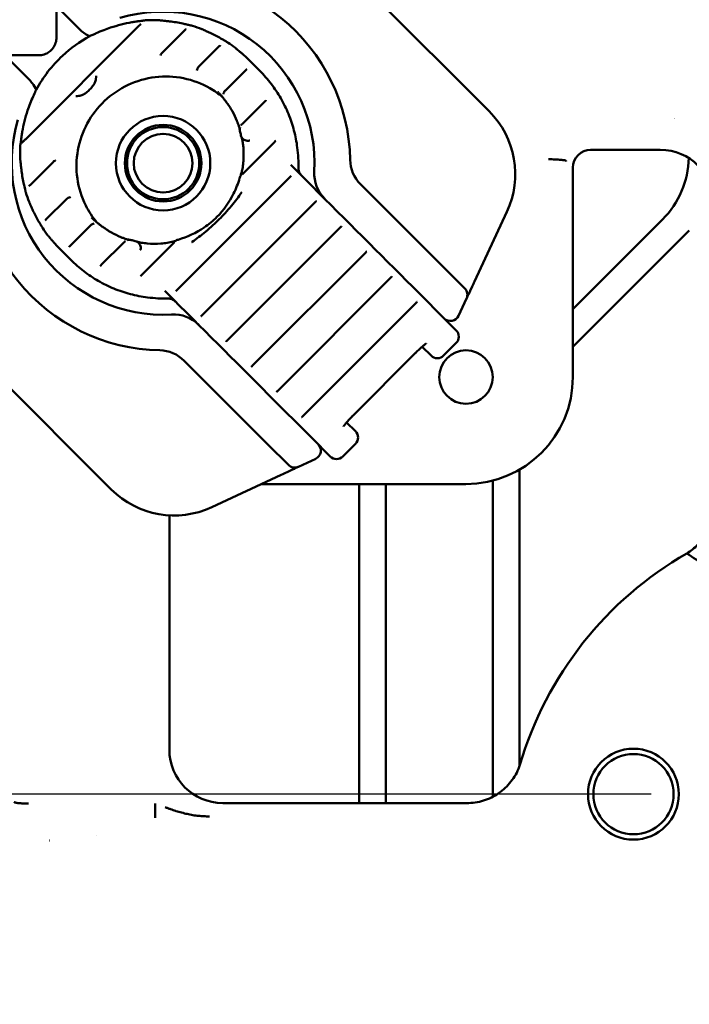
# Model space of a CAD drawing. Header units: millimetres. Extents: x 0 to 14369, y -869 to 2970.
# Tile 178 of 256: x 915 to 953, y 2551 to 2607. Entities that reach past the tile are written whole.
import ezdxf

# ---------------------------------------------------------------- set-up
doc = ezdxf.new("R2010")
doc.units = ezdxf.units.MM
doc.header["$LTSCALE"] = 10
for name, color, linetype, lineweight in [('Bemaßung (ISO)', 7, 'Continuous', 25), ('Detailumgrenzung (ISO)', 7, 'Continuous', 25), ('Sichtbar (ISO)', 7, 'Continuous', 50)]:
    doc.layers.add(name, color=color, linetype=linetype, lineweight=lineweight)
doc.styles.add('Notiztext (DIN)', font='isocpeur.ttf')
doc.dimstyles.new('Standard (DIN)', dxfattribs={"dimscale": 10, "dimtxt": 3.5, "dimasz": 2.5, "dimexe": 3.175, "dimexo": 0.8, "dimgap": 0.8, "dimtad": 1, "dimrnd": 1e-08, "dimzin": 0, "dimtxsty": 'Notiztext (DIN)', "dimcen": 0.09, "dimdle": 10, "dimclrd": 256, "dimclre": 256, "dimclrt": 256, "dimadec": 0, "dimazin": 0, "dimtfac": 1, "dimtmove": 0, "dimatfit": 3, "dimfxl": 1, "dimtolj": 1, "dimtzin": 0, "dimlwd": -1, "dimlwe": -1, "dimarcsym": 0})

# ---------------------------------------------------------------- blocks, each defined once
blk = doc.blocks.new('2DDetail0')
at = {"layer": 'Detailumgrenzung (ISO)'}
blk.add_circle((97.1085, 255.6514), 10.9365, dxfattribs=at)
blk = doc.blocks.new('*D18')
at = {"layer": 'Bemaßung (ISO)', "transparency": 16777216}
for p, q in [((950.555, 2563.113), (737.425, 2563.113)), ((769.175, 2161.514), (769.175, 2538.113)), ((832.862, 2136.514), (737.425, 2136.514))]:
    blk.add_line(p, q, dxfattribs=at)
for points in [[(765.009, 2538.113), (773.342, 2538.113), (769.175, 2563.113)], [(765.009, 2161.514), (773.342, 2161.514), (769.175, 2136.514)]]:
    blk.add_solid(points, dxfattribs=at)
at = {"layer": 'Defpoints', "color": 0, "transparency": 16777216}
for p in [(769.175, 2563.113), (958.555, 2563.113), (840.862, 2136.514)]:
    blk.add_point(p, dxfattribs=at)
at = {"layer": 'Bemaßung (ISO)', "transparency": 16777216, "insert": (719.175, 2284.189), "char_height": 35, "attachment_point": 1, "rotation": 90, "style": 'Notiztext (DIN)'}
blk.add_mtext('\\A1;426,60', dxfattribs=at)

msp = doc.modelspace()

# ---------------------------------------------------------------- linework, layer by layer
at = {"layer": 'Sichtbar (ISO)'}
for p, q in [((926.608, 2616.274), (941.458, 2601.424)), ((917.178, 2614.906), (917.172, 2605.567)), ((917.173, 2607.324), (918.466, 2606.031)), ((922.172, 2606.534), (922.172, 2606.534)), ((922.886, 2606.542), (922.886, 2606.542)), ((915.429, 2599.851), (921.817, 2606.24)), ((923.092, 2604.688), (924.381, 2605.977)), ((924.446, 2606.042), (924.446, 2606.042)), ((924.802, 2606.22), (924.802, 2606.22)), ((925.328, 2606.039), (925.328, 2606.039)), ((926.798, 2605.274), (926.798, 2605.274)), ((926.305, 2605.074), (925.165, 2603.934)), ((926.364, 2605.133), (926.364, 2605.133)), ((916.172, 2604.567), (906.834, 2604.561)), ((915.637, 2603.203), (914.274, 2604.566)), ((927.962, 2604.313), (928.575, 2603.7)), ((925.052, 2603.709), (925.052, 2603.709)), ((927.793, 2603.735), (926.655, 2602.597)), ((927.851, 2603.793), (927.851, 2603.793)), ((916.199, 2601.905), (916.199, 2601.905)), ((926.551, 2602.171), (926.551, 2602.171)), ((928.866, 2601.982), (927.611, 2600.727)), ((928.928, 2602.044), (928.928, 2602.044)), ((927.568, 2600.684), (927.568, 2600.684)), ((915.429, 2599.851), (915.429, 2599.851)), ((927.523, 2600.074), (927.523, 2600.074)), ((929.412, 2599.701), (927.662, 2597.952)), ((947.152, 2599.264), (951.058, 2599.264)), ((915.127, 2598.783), (915.127, 2598.783)), ((916.98, 2598.576), (915.692, 2597.288)), ((930.51, 2598.23), (930.316, 2598.424)), ((930.826, 2597.914), (930.51, 2598.23)), ((946.155, 2586.514), (946.155, 2598.265)), ((923.921, 2591.384), (930.285, 2597.748)), ((930.826, 2597.914), (931.168, 2597.572)), ((930.93, 2597.809), (930.93, 2597.809)), ((931.499, 2597.241), (931.168, 2597.572)), ((915.627, 2597.222), (915.627, 2597.222)), ((931.923, 2596.817), (931.499, 2597.241)), ((938.959, 2592.609), (934.238, 2597.33)), ((915.448, 2596.867), (915.448, 2596.867)), ((917.734, 2596.504), (916.595, 2595.364)), ((932.24, 2596.5), (931.923, 2596.817)), ((932.24, 2596.5), (932.581, 2596.159)), ((915.63, 2596.341), (915.63, 2596.341)), ((925.334, 2589.97), (931.698, 2596.334)), ((932.912, 2595.827), (932.581, 2596.159)), ((933.336, 2595.403), (932.912, 2595.827)), ((933.653, 2595.087), (933.336, 2595.403)), ((942.454, 2595.776), (940.637, 2591.88)), ((951.19, 2595.36), (946.155, 2590.325)), ((946.155, 2590.325), (951.19, 2595.36)), ((920.244, 2580.211), (905.395, 2595.061)), ((916.395, 2594.871), (916.395, 2594.871)), ((919.071, 2595.014), (917.933, 2593.876)), ((919.498, 2595.118), (919.498, 2595.118)), ((919.6, 2595.062), (919.6, 2595.062)), ((926.748, 2588.557), (933.112, 2594.921)), ((933.653, 2595.087), (933.995, 2594.745)), ((934.326, 2594.414), (933.995, 2594.745)), ((946.155, 2588.203), (952.69, 2594.739)), ((946.155, 2588.203), (952.69, 2594.739)), ((923.911, 2594.186), (923.91, 2594.186)), ((934.75, 2593.99), (934.326, 2594.414)), ((917.356, 2593.706), (917.968, 2593.094)), ((920.942, 2594.058), (919.687, 2592.803)), ((920.985, 2594.101), (920.985, 2594.101)), ((923.717, 2594.006), (921.968, 2592.257)), ((935.066, 2593.673), (934.75, 2593.99)), ((935.066, 2593.673), (935.408, 2593.332)), ((928.161, 2587.144), (934.525, 2593.508)), ((935.739, 2593.001), (935.408, 2593.332)), ((936.163, 2592.577), (935.739, 2593.001)), ((936.48, 2592.26), (936.163, 2592.577)), ((940.088, 2591.48), (938.959, 2592.609)), ((929.574, 2585.73), (935.938, 2592.094)), ((936.48, 2592.26), (936.821, 2591.918)), ((937.152, 2591.587), (936.821, 2591.918)), ((937.576, 2591.163), (937.152, 2591.587)), ((940.506, 2591.6), (940.393, 2591.356)), ((923.245, 2591.353), (923.439, 2591.159)), ((923.439, 2591.159), (923.755, 2590.842)), ((924.097, 2590.501), (923.755, 2590.842)), ((937.893, 2590.847), (937.576, 2591.163)), ((937.893, 2590.847), (938.583, 2590.157)), ((939.738, 2589.951), (940.187, 2590.916)), ((940.19, 2590.921), (940.187, 2590.916)), ((940.249, 2591.049), (940.213, 2590.97)), ((923.859, 2590.738), (923.859, 2590.738)), ((924.097, 2590.501), (924.428, 2590.17)), ((930.988, 2584.317), (937.352, 2590.681)), ((924.428, 2590.17), (924.852, 2589.746)), ((924.852, 2589.746), (925.168, 2589.429)), ((938.583, 2590.157), (939.606, 2589.133)), ((925.51, 2589.087), (925.168, 2589.429)), ((925.51, 2589.087), (925.841, 2588.756)), ((925.841, 2588.756), (926.265, 2588.332)), ((926.265, 2588.332), (926.582, 2588.016)), ((937.696, 2588.215), (938.192, 2587.719)), ((939.606, 2588.426), (938.899, 2587.719)), ((926.923, 2587.674), (926.582, 2588.016)), ((926.923, 2587.674), (927.255, 2587.343)), ((933.795, 2584.338), (937.33, 2587.874)), ((924.339, 2587.43), (929.059, 2582.71)), ((927.255, 2587.343), (927.679, 2586.919)), ((927.679, 2586.919), (927.995, 2586.602)), ((928.337, 2586.261), (927.995, 2586.602)), ((928.337, 2586.261), (928.668, 2585.93)), ((928.668, 2585.93), (929.092, 2585.506)), ((929.092, 2585.506), (929.409, 2585.189)), ((929.75, 2584.847), (929.409, 2585.189)), ((929.75, 2584.847), (930.081, 2584.516)), ((930.081, 2584.516), (930.505, 2584.092)), ((930.505, 2584.092), (930.822, 2583.776)), ((931.512, 2583.086), (930.822, 2583.776)), ((933.95, 2583.476), (933.454, 2583.972)), ((929.059, 2582.71), (930.188, 2581.581)), ((932.535, 2582.062), (931.512, 2583.086)), ((933.95, 2582.769), (933.242, 2582.062)), ((930.698, 2581.456), (930.569, 2581.396)), ((930.753, 2581.481), (930.747, 2581.478)), ((930.753, 2581.481), (931.718, 2581.931)), ((929.789, 2581.032), (925.893, 2579.215)), ((930.348, 2581.293), (930.112, 2581.182)), ((943.155, 2564.671), (943.155, 2581.318)), ((943.155, 2564.671), (943.155, 2581.318)), ((928.678, 2580.514), (940.155, 2580.514)), ((934.155, 2580.514), (934.155, 2562.614)), ((934.155, 2562.614), (934.155, 2580.514)), ((935.655, 2562.614), (935.655, 2580.514)), ((935.655, 2580.514), (935.655, 2562.614)), ((941.655, 2580.704), (941.655, 2562.965)), ((941.655, 2562.965), (941.655, 2580.704)), ((923.505, 2565.61), (923.505, 2578.754)), ((922.718, 2561.789), (922.718, 2562.587)), ((940.312, 2562.614), (926.501, 2562.614)), ((916.769, 2560.515), (916.768, 2560.515)), ((919.421, 2560.812), (919.423, 2560.812))]:
    msp.add_line(p, q, dxfattribs=at)
for centre, radius in [((923.155, 2598.514), 2.65), ((923.155, 2598.514), 2.15), ((923.155, 2598.514), 2.025), ((923.155, 2598.514), 1.65), ((940.155, 2586.514), 1.5), ((949.555, 2563.113), 2.55), ((949.555, 2563.113), 2.25)]:
    msp.add_circle(centre, radius, dxfattribs=at)
for centre, radius, start, end in [((923.155, 2598.514), 10.5, 1.0545, 100.9442), ((923.155, 2598.514), 8.5, 356.8103, 106.5631), ((937.922, 2597.889), 5, 335, 45), ((923.155, 2598.514), 8.5, 163.4369, 273.1897), ((923.155, 2598.514), 10.5, 169.0558, 268.9455), ((935.653, 2598.744), 2, 181.0545, 225), ((947.655, 2598.896), 5, 315, 358.9537), ((947.655, 2598.896), 5, 315, 358.9537), ((933.639, 2597.93), 2, 176.8103, 225), ((939.734, 2591.127), 0.5, 335, 45), ((923.739, 2588.03), 2, 45, 93.1897), ((939.284, 2590.162), 0.5, 225, 335), ((939.253, 2588.78), 0.5, 315, 45), ((922.925, 2586.016), 2, 45, 88.9455), ((938.546, 2588.073), 0.5, 225, 315), ((940.155, 2586.514), 6, 270, 0), ((933.596, 2583.123), 0.5, 315, 45), ((931.506, 2582.384), 0.5, 295, 45), ((932.889, 2582.416), 0.5, 225, 315), ((930.542, 2581.935), 0.5, 225, 295), ((923.78, 2583.747), 5, 225, 295), ((962.655, 2559.014), 20.301, 119.8531, 163.5516)]:
    msp.add_arc(centre, radius, start, end, dxfattribs=at)
for centre, major_axis, ratio, start_param, end_param in [((922.178, 2606.233), (-0.054, 0.295), 0.798485, 6.283135, 6.283557), ((922.885, 2606.241), (0.052, 0.295), 0.848301, 6.283083, 6.283216), ((919.88, 2607.445), (-1.414, -1.414), 0.992546, 0, 0.000151), ((919.215, 2605.394), (-0.119, 0.275), 0.575188, 6.282569, 6.283236), ((927.029, 2604.738), (0.191, 0.231), 0.899099, 0.000458, 0.03564), ((922.622, 2598.972), (5.342, 5.34), 0.999264, 0.000186, 0.068327), ((927.389, 2604.438), (0.197, 0.226), 0.034819, 6.274853, 6.28318), ((914.223, 2601.789), (1.414, 1.414), 0.992546, 6.283013, 6.283185), ((916.275, 2602.454), (-0.275, 0.119), 0.575139, 6.283156, 6.283511), ((922.636, 2598.969), (3.567, 3.567), 0.999609, 6.26525, 6.283115), ((926.554, 2602.75), (-0.288, -0.278), 0.034893, 0.000004, 0.002173), ((951.05, 2596.26), (3.403, 3.403), 0.997265, 0.615208, 0.615214), ((927.929, 2600.075), (0.075, -0.29), 0.017718, 6.283184, 6.288875), ((915.436, 2599.491), (-0.295, 0.054), 0.798478, 6.282426, 6.286929), ((947.156, 2598.262), (0.709, -0.709), 0.997265, 2.358926, 3.925621), ((951.05, 2596.26), (2.127, 2.127), 0.997265, 5.499157, 7.067214), ((915.428, 2598.784), (-0.295, -0.052), 0.848301, 6.283153, 6.283619), ((922.699, 2599.032), (-3.567, -3.567), 0.999609, 6.283136, 6.301003), ((918.919, 2595.114), (0.278, 0.288), 0.034894, 6.280994, 6.283176), ((916.93, 2594.64), (-0.231, -0.191), 0.899104, 6.247595, 6.282803), ((922.696, 2599.047), (-5.339, -5.342), 0.999264, 6.214744, 6.282885), ((917.231, 2594.279), (-0.226, -0.197), 0.03482, 0.000007, 0.008332), ((921.594, 2593.74), (0.29, -0.075), 0.017716, 6.277485, 6.283185), ((926.509, 2565.619), (2.127, 2.127), 0.997265, 2.357564, 3.925621)]:
    msp.add_ellipse(centre, major_axis=major_axis, ratio=ratio, start_param=start_param, end_param=end_param, dxfattribs=at)
for points in [[(920.208, 2606.117), (920.593, 2606.249), (920.99, 2606.35), (921.391, 2606.417)], [(921.817, 2606.24), (921.847, 2606.27), (921.878, 2606.3), (921.906, 2606.328)], [(922.124, 2606.528), (922.139, 2606.531), (922.156, 2606.533), (922.172, 2606.534)], [(922.172, 2606.534), (922.41, 2606.548), (922.648, 2606.55), (922.886, 2606.542)], [(922.886, 2606.542), (922.903, 2606.541), (922.92, 2606.539), (922.937, 2606.536)], [(923.506, 2606.471), (923.759, 2606.441), (924.012, 2606.398), (924.261, 2606.343)], [(924.763, 2606.23), (924.776, 2606.227), (924.789, 2606.224), (924.802, 2606.22)], [(924.802, 2606.22), (924.979, 2606.166), (925.155, 2606.106), (925.328, 2606.039)], [(925.328, 2606.039), (925.338, 2606.035), (925.349, 2606.03), (925.359, 2606.025)], [(925.801, 2605.823), (926, 2605.731), (926.194, 2605.63), (926.383, 2605.521)], [(919.04, 2605.642), (919.058, 2605.652), (919.077, 2605.661), (919.096, 2605.669)], [(926.782, 2605.284), (926.787, 2605.281), (926.793, 2605.277), (926.798, 2605.274)], [(926.798, 2605.274), (926.939, 2605.18), (927.077, 2605.08), (927.211, 2604.977)], [(927.211, 2604.977), (927.212, 2604.976), (927.212, 2604.976), (927.212, 2604.976)], [(925.101, 2603.851), (925.119, 2603.882), (925.14, 2603.91), (925.165, 2603.934)], [(915.999, 2602.573), (916.007, 2602.592), (916.016, 2602.61), (916.026, 2602.628)], [(926.644, 2602.586), (926.647, 2602.59), (926.651, 2602.594), (926.655, 2602.597)], [(926.576, 2602.115), (926.577, 2602.114), (926.577, 2602.114), (926.577, 2602.114)], [(926.606, 2602.069), (926.595, 2602.084), (926.585, 2602.099), (926.576, 2602.115)], [(926.728, 2601.902), (926.689, 2601.958), (926.648, 2602.014), (926.607, 2602.068)], [(926.729, 2601.901), (926.737, 2601.889), (926.745, 2601.879), (926.754, 2601.869)], [(915.252, 2600.278), (915.319, 2600.679), (915.42, 2601.076), (915.551, 2601.461)], [(927.301, 2600.888), (927.226, 2601.069), (927.141, 2601.247), (927.046, 2601.418)], [(927.465, 2600.313), (927.465, 2600.313), (927.465, 2600.313), (927.465, 2600.313)], [(927.523, 2600.074), (927.505, 2600.154), (927.486, 2600.234), (927.465, 2600.313)], [(927.524, 2600.631), (927.537, 2600.65), (927.552, 2600.667), (927.567, 2600.683)], [(928.004, 2599.784), (928.013, 2599.787), (928.022, 2599.789), (928.031, 2599.792)], [(929.412, 2599.701), (929.437, 2599.727), (929.464, 2599.753), (929.488, 2599.777)], [(915.127, 2598.783), (915.118, 2599.021), (915.121, 2599.259), (915.135, 2599.496)], [(915.135, 2599.496), (915.136, 2599.512), (915.138, 2599.529), (915.14, 2599.544)], [(927.664, 2598.633), (927.682, 2598.892), (927.68, 2599.154), (927.658, 2599.412)], [(930.686, 2599.388), (930.735, 2599.001), (930.758, 2598.603), (930.754, 2598.215)], [(915.132, 2598.732), (915.129, 2598.749), (915.128, 2598.766), (915.127, 2598.783)], [(915.325, 2597.407), (915.27, 2597.657), (915.228, 2597.909), (915.198, 2598.163)], [(927.448, 2597.677), (927.456, 2597.705), (927.468, 2597.733), (927.483, 2597.758)], [(915.448, 2596.867), (915.444, 2596.88), (915.441, 2596.893), (915.439, 2596.905)], [(915.63, 2596.341), (915.563, 2596.514), (915.502, 2596.689), (915.448, 2596.867)], [(917.734, 2596.504), (917.759, 2596.528), (917.787, 2596.55), (917.817, 2596.567)], [(915.644, 2596.31), (915.639, 2596.32), (915.634, 2596.33), (915.63, 2596.341)], [(916.147, 2595.285), (916.039, 2595.475), (915.938, 2595.669), (915.846, 2595.867)], [(916.395, 2594.871), (916.391, 2594.876), (916.388, 2594.881), (916.385, 2594.887)], [(916.692, 2594.458), (916.588, 2594.592), (916.489, 2594.73), (916.395, 2594.871)], [(919.071, 2595.014), (919.075, 2595.018), (919.079, 2595.021), (919.082, 2595.025)], [(919.553, 2595.093), (919.569, 2595.084), (919.585, 2595.074), (919.599, 2595.063)], [(919.6, 2595.062), (919.655, 2595.021), (919.71, 2594.98), (919.767, 2594.941)], [(919.8, 2594.915), (919.79, 2594.923), (919.779, 2594.932), (919.768, 2594.94)], [(916.693, 2594.456), (916.693, 2594.457), (916.692, 2594.457), (916.692, 2594.458)], [(920.25, 2594.623), (920.422, 2594.528), (920.599, 2594.442), (920.781, 2594.368)], [(921.356, 2594.203), (921.356, 2594.203), (921.356, 2594.203), (921.356, 2594.203)], [(921.356, 2594.203), (921.435, 2594.182), (921.514, 2594.163), (921.594, 2594.146)], [(923.911, 2594.186), (923.936, 2594.201), (923.964, 2594.213), (923.992, 2594.221)], [(920.986, 2594.101), (921.002, 2594.117), (921.019, 2594.132), (921.037, 2594.145)], [(921.594, 2594.146), (921.594, 2594.146), (921.594, 2594.146), (921.594, 2594.146)], [(921.876, 2593.636), (921.879, 2593.646), (921.882, 2593.655), (921.884, 2593.665)], [(922.256, 2594.011), (922.515, 2593.988), (922.776, 2593.986), (923.035, 2594.004)], [(923.717, 2594.006), (923.743, 2594.032), (923.77, 2594.059), (923.795, 2594.084)], [(940.637, 2591.88), (940.593, 2591.786), (940.549, 2591.691), (940.506, 2591.6)], [(923.453, 2590.915), (923.066, 2590.911), (922.668, 2590.933), (922.281, 2590.982)], [(940.213, 2590.97), (940.202, 2590.946), (940.194, 2590.93), (940.19, 2590.921)], [(930.746, 2581.478), (930.737, 2581.474), (930.721, 2581.467), (930.698, 2581.456)], [(930.112, 2581.182), (930.008, 2581.134), (929.898, 2581.083), (929.789, 2581.032)], [(930.569, 2581.396), (930.508, 2581.367), (930.432, 2581.332), (930.348, 2581.293)], [(953.593, 2575.919), (953.244, 2576.156), (952.896, 2576.389), (952.55, 2576.621)]]:
    msp.add_open_spline(points, degree=3, dxfattribs=at)
for points, knots in [([(921.391, 2606.417), (921.472, 2606.431), (921.554, 2606.444), (921.708, 2606.467), (921.781, 2606.478), (921.902, 2606.495), (921.952, 2606.502), (922.022, 2606.512), (922.045, 2606.515), (922.088, 2606.522), (922.108, 2606.525), (922.124, 2606.528)], [0, 0, 0, 0, 0.02475199, 0.02475199, 0.04753106, 0.04753106, 0.06446759, 0.06446759, 0.07348672, 0.07348672, 0.08284799, 0.08284799, 0.08284799, 0.08284799]), ([(922.937, 2606.536), (922.945, 2606.535), (922.956, 2606.533), (922.986, 2606.529), (923.005, 2606.526), (923.057, 2606.52), (923.091, 2606.516), (923.177, 2606.507), (923.231, 2606.501), (923.358, 2606.487), (923.432, 2606.479), (923.506, 2606.471)], [0, 0, 0, 0, 0.00675391, 0.00675391, 0.01504445, 0.01504445, 0.02733819, 0.02733819, 0.04448162, 0.04448162, 0.06663789, 0.06663789, 0.06663789, 0.06663789]), ([(924.261, 2606.343), (924.337, 2606.326), (924.414, 2606.309), (924.552, 2606.277), (924.616, 2606.262), (924.688, 2606.246), (924.706, 2606.242), (924.739, 2606.234), (924.754, 2606.231), (924.763, 2606.23)], [0, 0, 0, 0, 0.02337469, 0.02337469, 0.04543357, 0.04543357, 0.05404449, 0.05404449, 0.06304769, 0.06304769, 0.06304769, 0.06304769]), ([(918.466, 2606.031), (918.616, 2605.881), (918.793, 2605.754), (918.997, 2605.653), (919.014, 2605.645), (919.031, 2605.638)], [0, 0, 0, 0, 0.06446306, 0.06446306, 0.07025822, 0.07025822, 0.07025822, 0.07025822]), ([(919.096, 2605.669), (919.13, 2605.684), (919.169, 2605.702), (919.267, 2605.745), (919.328, 2605.772), (919.534, 2605.862), (919.684, 2605.924), (919.959, 2606.03), (920.083, 2606.075), (920.208, 2606.117)], [0, 0, 0, 0, 0.0142448, 0.0142448, 0.0354851, 0.0354851, 0.084749, 0.084749, 0.124329, 0.124329, 0.124329, 0.124329]), ([(924.381, 2605.977), (924.392, 2605.988), (924.403, 2605.999), (924.425, 2606.02), (924.436, 2606.032), (924.446, 2606.042)], [0, 0, 0, 0, 0.004650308, 0.004650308, 0.009476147, 0.009476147, 0.009476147, 0.009476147]), ([(925.359, 2606.025), (925.368, 2606.02), (925.382, 2606.014), (925.416, 2605.998), (925.439, 2605.987), (925.495, 2605.961), (925.532, 2605.945), (925.6, 2605.914), (925.633, 2605.9), (925.71, 2605.865), (925.756, 2605.844), (925.801, 2605.823)], [0.00004784, 0.00004784, 0.00004784, 0.00004784, 0.00886363, 0.00886363, 0.01947172, 0.01947172, 0.03318817, 0.03318817, 0.04430925, 0.04430925, 0.05930352, 0.05930352, 0.05930352, 0.05930352]), ([(916.028, 2602.631), (916.413, 2603.341), (916.92, 2603.996), (917.97, 2604.971), (918.486, 2605.342), (919.036, 2605.64)], [0.0003496, 0.0003496, 0.0003496, 0.0003496, 0.2425494, 0.2425494, 0.4302422, 0.4302422, 0.4302422, 0.4302422]), ([(916.172, 2604.567), (916.277, 2604.568), (916.382, 2604.584), (916.581, 2604.649), (916.675, 2604.697), (916.844, 2604.82), (916.919, 2604.895), (917.042, 2605.064), (917.09, 2605.159), (917.155, 2605.358), (917.172, 2605.462), (917.172, 2605.567)], [6.283185, 6.283185, 6.283185, 6.283185, 6.597345, 6.597345, 6.911504, 6.911504, 7.225663, 7.225663, 7.539822, 7.539822, 7.853982, 7.853982, 7.853982, 7.853982]), ([(926.383, 2605.521), (926.436, 2605.491), (926.488, 2605.461), (926.584, 2605.404), (926.629, 2605.377), (926.704, 2605.331), (926.736, 2605.312), (926.768, 2605.292), (926.776, 2605.288), (926.782, 2605.284)], [0, 0, 0, 0, 0.01807651, 0.01807651, 0.03578047, 0.03578047, 0.05244385, 0.05244385, 0.05897531, 0.05897531, 0.05897531, 0.05897531]), ([(923.004, 2604.554), (923.02, 2604.594), (923.043, 2604.632), (923.077, 2604.673), (923.085, 2604.681), (923.092, 2604.688)], [0, 0, 0, 0, 0.01290853, 0.01290853, 0.01609661, 0.01609661, 0.01609661, 0.01609661]), ([(926.305, 2605.074), (926.322, 2605.092), (926.34, 2605.109), (926.359, 2605.128), (926.361, 2605.13), (926.364, 2605.133)], [0, 0, 0, 0, 0.007397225, 0.007397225, 0.008529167, 0.008529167, 0.008529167, 0.008529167]), ([(927.22, 2604.97), (927.233, 2604.959), (927.252, 2604.944), (927.297, 2604.907), (927.325, 2604.884), (927.39, 2604.831), (927.427, 2604.8), (927.505, 2604.735), (927.546, 2604.699), (927.587, 2604.664)], [0, 0, 0, 0, 0.01278247, 0.01278247, 0.0268886, 0.0268886, 0.04238727, 0.04238727, 0.05852128, 0.05852128, 0.05852128, 0.05852128]), ([(925.052, 2603.709), (925.058, 2603.751), (925.071, 2603.793), (925.094, 2603.838), (925.098, 2603.845), (925.101, 2603.851)], [0, 0, 0, 0, 0.01282608, 0.01282608, 0.01512529, 0.01512529, 0.01512529, 0.01512529]), ([(927.793, 2603.735), (927.81, 2603.752), (927.827, 2603.769), (927.846, 2603.788), (927.848, 2603.79), (927.851, 2603.793)], [0, 0, 0, 0, 0.007174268, 0.007174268, 0.008415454, 0.008415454, 0.008415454, 0.008415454]), ([(928.575, 2603.7), (928.805, 2603.47), (929.02, 2603.224), (929.416, 2602.707), (929.597, 2602.435), (929.922, 2601.87), (930.065, 2601.577), (930.313, 2600.973), (930.417, 2600.664), (930.583, 2600.033), (930.645, 2599.712), (930.686, 2599.388)], [1.5707963, 1.5707963, 1.5707963, 1.5707963, 1.7019345, 1.7019345, 1.8330727, 1.8330727, 1.9642109, 1.9642109, 2.095349, 2.095349, 2.2264872, 2.2264872, 2.2264872, 2.2264872]), ([(916.031, 2602.637), (915.974, 2602.762), (915.903, 2602.882), (915.764, 2603.067), (915.703, 2603.137), (915.638, 2603.202)], [0.36328329, 0.36328329, 0.36328329, 0.36328329, 0.40559716, 0.40559716, 0.43368373, 0.43368373, 0.43368373, 0.43368373]), ([(919.444, 2595.18), (919.197, 2595.476), (918.984, 2595.8), (918.576, 2596.619), (918.416, 2597.132), (918.267, 2598.183), (918.277, 2598.721), (918.467, 2599.768), (918.646, 2600.277), (919.154, 2601.214), (919.484, 2601.641), (920.259, 2602.372), (920.705, 2602.676), (921.669, 2603.128), (922.187, 2603.277), (923.242, 2603.404), (923.779, 2603.383), (924.819, 2603.172), (925.321, 2602.983), (926.03, 2602.576), (926.267, 2602.41), (926.488, 2602.225)], [4.799699, 4.799699, 4.799699, 4.799699, 5.032896, 5.032896, 5.3533, 5.3533, 5.673437, 5.673437, 5.99326, 5.99326, 6.312845, 6.312845, 6.632352, 6.632352, 6.95197, 6.95197, 7.271849, 7.271849, 7.592043, 7.592043, 7.766672, 7.766672, 7.766672, 7.766672]), ([(919.403, 2603.416), (919.403, 2603.415), (919.402, 2603.413), (919.402, 2603.393), (919.4, 2603.325), (919.374, 2603.165), (919.356, 2603.1), (919.296, 2602.964), (919.254, 2602.897), (919.172, 2602.792), (919.142, 2602.757), (919.085, 2602.694), (919.058, 2602.666), (919.03, 2602.639)], [-0.1099091, -0.1099091, -0.1099091, -0.1099091, -0.1078659, -0.1078659, -0.0771022, -0.0771022, -0.0527542, -0.0527542, -0.0256401, -0.0256401, -0.0116388, -0.0116388, -0.000001, -0.000001, -0.000001, -0.000001]), ([(915.551, 2601.461), (915.643, 2601.73), (915.749, 2602), (915.906, 2602.364), (915.959, 2602.479), (915.999, 2602.573)], [0, 0, 0, 0, 0.0854411, 0.0854411, 0.1239593, 0.1239593, 0.1239593, 0.1239593]), ([(919.03, 2602.639), (919.003, 2602.611), (918.975, 2602.584), (918.912, 2602.527), (918.877, 2602.497), (918.771, 2602.414), (918.704, 2602.372), (918.568, 2602.313), (918.503, 2602.295), (918.351, 2602.27), (918.288, 2602.268), (918.255, 2602.266), (918.254, 2602.266), (918.253, 2602.266)], [-0.03542474, -0.03542474, -0.03542474, -0.03542474, -0.03149139, -0.03149139, -0.02675471, -0.02675471, -0.01760203, -0.01760203, -0.00940478, -0.00940478, 0, 0, 0.00033768, 0.00033768, 0.00033768, 0.00033768]), ([(926.586, 2602.099), (926.585, 2602.101), (926.583, 2602.103), (926.575, 2602.114), (926.567, 2602.125), (926.543, 2602.157), (926.524, 2602.18), (926.477, 2602.238), (926.447, 2602.274), (926.381, 2602.349), (926.345, 2602.39), (926.294, 2602.444), (926.28, 2602.458), (926.267, 2602.472)], [0.01063714, 0.01063714, 0.01063714, 0.01063714, 0.01544761, 0.01544761, 0.02620748, 0.02620748, 0.04134309, 0.04134309, 0.05841926, 0.05841926, 0.0751955, 0.0751955, 0.08106155, 0.08106155, 0.08106155, 0.08106155]), ([(926.536, 2602.382), (926.544, 2602.424), (926.559, 2602.466), (926.598, 2602.533), (926.619, 2602.562), (926.644, 2602.586)], [0, 0, 0, 0, 0.01309405, 0.01309405, 0.02353493, 0.02353493, 0.02353493, 0.02353493]), ([(928.866, 2601.982), (928.885, 2602.001), (928.905, 2602.02), (928.925, 2602.04), (928.926, 2602.042), (928.928, 2602.044)], [0, 0, 0, 0, 0.008182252, 0.008182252, 0.008995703, 0.008995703, 0.008995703, 0.008995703]), ([(927.046, 2601.418), (927.018, 2601.468), (926.989, 2601.519), (926.932, 2601.611), (926.905, 2601.654), (926.853, 2601.731), (926.829, 2601.766), (926.789, 2601.823), (926.772, 2601.846), (926.757, 2601.864), (926.754, 2601.868), (926.752, 2601.871), (926.752, 2601.871), (926.752, 2601.871)], [0, 0, 0, 0, 0.01713077, 0.01713077, 0.03384225, 0.03384225, 0.05082723, 0.05082723, 0.06811782, 0.06811782, 0.07434439, 0.07434439, 0.07588963, 0.07588963, 0.07588963, 0.07588963]), ([(927.453, 2600.403), (927.453, 2600.406), (927.452, 2600.409), (927.45, 2600.422), (927.447, 2600.437), (927.438, 2600.477), (927.431, 2600.505), (927.411, 2600.576), (927.398, 2600.621), (927.365, 2600.72), (927.345, 2600.777), (927.316, 2600.851), (927.308, 2600.87), (927.301, 2600.888)], [0.02690278, 0.02690278, 0.02690278, 0.02690278, 0.02984737, 0.02984737, 0.03919037, 0.03919037, 0.05238809, 0.05238809, 0.06893749, 0.06893749, 0.08728804, 0.08728804, 0.09319163, 0.09319163, 0.09319163, 0.09319163]), ([(915.142, 2599.552), (915.145, 2599.57), (915.149, 2599.591), (915.157, 2599.646), (915.162, 2599.68), (915.175, 2599.771), (915.183, 2599.831), (915.205, 2599.981), (915.219, 2600.075), (915.239, 2600.205), (915.245, 2600.241), (915.252, 2600.278)], [0.00127307, 0.00127307, 0.00127307, 0.00127307, 0.01111389, 0.01111389, 0.02368949, 0.02368949, 0.04317871, 0.04317871, 0.07181154, 0.07181154, 0.0828255, 0.0828255, 0.0828255, 0.0828255]), ([(927.465, 2600.313), (927.455, 2600.351), (927.451, 2600.392), (927.456, 2600.464), (927.462, 2600.497), (927.472, 2600.528)], [0, 0, 0, 0, 0.01225515, 0.01225515, 0.02227362, 0.02227362, 0.02227362, 0.02227362]), ([(927.567, 2600.683), (927.571, 2600.687), (927.576, 2600.691), (927.586, 2600.702), (927.592, 2600.707), (927.602, 2600.718), (927.606, 2600.722), (927.611, 2600.727)], [0, 0, 0, 0, 0.002044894, 0.002044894, 0.004527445, 0.004527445, 0.006428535, 0.006428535, 0.006428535, 0.006428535]), ([(915.233, 2599.668), (915.233, 2599.668), (915.233, 2599.667), (915.233, 2599.667), (915.234, 2599.666), (915.235, 2599.666), (915.238, 2599.667), (915.24, 2599.668), (915.243, 2599.67), (915.247, 2599.674), (915.252, 2599.677), (915.257, 2599.682), (915.263, 2599.688), (915.27, 2599.694), (915.277, 2599.7), (915.285, 2599.708), (915.292, 2599.715), (915.3, 2599.722), (915.308, 2599.73)], [0.1778136, 0.1778136, 0.1778136, 0.1778136, 0.2, 0.2, 0.2, 0.3, 0.3, 0.3, 0.4, 0.4, 0.4, 0.5, 0.5, 0.5, 0.6, 0.6, 0.6, 0.6832386, 0.6832386, 0.6832386, 0.6832386]), ([(915.241, 2599.686), (915.238, 2599.681), (915.236, 2599.676), (915.234, 2599.673), (915.233, 2599.671), (915.233, 2599.669), (915.233, 2599.668)], [0.000015, 0.000015, 0.000015, 0.000015, 0.1, 0.1, 0.1, 0.1778136, 0.1778136, 0.1778136, 0.1778136]), ([(915.308, 2599.73), (915.318, 2599.74), (915.329, 2599.751), (915.357, 2599.78), (915.374, 2599.797), (915.403, 2599.827), (915.415, 2599.84), (915.428, 2599.852)], [0, 0, 0, 0, 0.00488893, 0.00488893, 0.01236165, 0.01236165, 0.01761922, 0.01761922, 0.01761922, 0.01761922]), ([(928.004, 2599.784), (927.964, 2599.774), (927.921, 2599.77), (927.839, 2599.775), (927.798, 2599.784), (927.722, 2599.814), (927.686, 2599.835), (927.622, 2599.887), (927.594, 2599.919), (927.549, 2599.99), (927.532, 2600.032), (927.523, 2600.074)], [0, 0, 0, 0, 0.01247611, 0.01247611, 0.02478549, 0.02478549, 0.0372593, 0.0372593, 0.05007569, 0.05007569, 0.0634296, 0.0634296, 0.0634296, 0.0634296]), ([(927.658, 2599.412), (927.651, 2599.499), (927.64, 2599.587), (927.62, 2599.705), (927.614, 2599.739), (927.596, 2599.828), (927.584, 2599.881), (927.569, 2599.937), (927.565, 2599.951), (927.559, 2599.971), (927.556, 2599.978), (927.555, 2599.984)], [0, 0, 0, 0, 0.02610639, 0.02610639, 0.03753162, 0.03753162, 0.05735685, 0.05735685, 0.0653743, 0.0653743, 0.07127055, 0.07127055, 0.07127055, 0.07127055]), ([(915.198, 2598.163), (915.188, 2598.253), (915.178, 2598.345), (915.164, 2598.47), (915.16, 2598.51), (915.152, 2598.579), (915.149, 2598.609), (915.143, 2598.656), (915.141, 2598.675), (915.136, 2598.707), (915.134, 2598.722), (915.132, 2598.732)], [0, 0, 0, 0, 0.02713141, 0.02713141, 0.0399028, 0.0399028, 0.05082027, 0.05082027, 0.05850806, 0.05850806, 0.06660326, 0.06660326, 0.06660326, 0.06660326]), ([(916.98, 2598.576), (917.011, 2598.607), (917.048, 2598.633), (917.096, 2598.657), (917.105, 2598.661), (917.114, 2598.665)], [0, 0, 0, 0, 0.01307354, 0.01307354, 0.016094, 0.016094, 0.016094, 0.016094]), ([(927.479, 2597.753), (927.48, 2597.754), (927.481, 2597.757), (927.485, 2597.766), (927.489, 2597.774), (927.498, 2597.797), (927.504, 2597.813), (927.52, 2597.861), (927.531, 2597.895), (927.56, 2597.991), (927.577, 2598.058), (927.614, 2598.229), (927.633, 2598.34), (927.654, 2598.513), (927.66, 2598.573), (927.664, 2598.633)], [0.0057501, 0.0057501, 0.0057501, 0.0057501, 0.0089072, 0.0089072, 0.0147061, 0.0147061, 0.0228857, 0.0228857, 0.0371013, 0.0371013, 0.0603845, 0.0603845, 0.0951459, 0.0951459, 0.1132729, 0.1132729, 0.1132729, 0.1132729]), ([(944.787, 2598.734), (944.802, 2598.734), (944.818, 2598.734), (944.833, 2598.734), (944.849, 2598.734), (944.865, 2598.734), (944.88, 2598.733), (944.911, 2598.733), (944.942, 2598.732), (944.973, 2598.732), (945.034, 2598.73), (945.095, 2598.728), (945.153, 2598.726), (945.212, 2598.723), (945.268, 2598.72), (945.322, 2598.717), (945.376, 2598.713), (945.426, 2598.709), (945.473, 2598.705), (945.519, 2598.7), (945.561, 2598.695), (945.599, 2598.69), (945.636, 2598.685), (945.668, 2598.68), (945.695, 2598.674), (945.721, 2598.668), (945.742, 2598.662), (945.758, 2598.655), (945.765, 2598.652), (945.771, 2598.649), (945.776, 2598.645), (945.778, 2598.643), (945.78, 2598.642), (945.782, 2598.64), (945.783, 2598.638), (945.784, 2598.637), (945.785, 2598.635)], [0, 0, 0, 0, 0.0308559, 0.0308559, 0.0308559, 0.0616508, 0.0616508, 0.0616508, 0.1232219, 0.1232219, 0.1232219, 0.2470775, 0.2470775, 0.2470775, 0.3727214, 0.3727214, 0.3727214, 0.4997151, 0.4997151, 0.4997151, 0.6267781, 0.6267781, 0.6267781, 0.7526028, 0.7526028, 0.7526028, 0.8766703, 0.8766703, 0.8766703, 0.9383184, 0.9383184, 0.9383184, 0.9691358, 0.9691358, 0.9691358, 1, 1, 1, 1]), ([(930.754, 2598.215), (930.754, 2598.168), (930.76, 2598.122), (930.783, 2598.036), (930.799, 2597.995), (930.843, 2597.914), (930.872, 2597.874), (930.911, 2597.829), (930.921, 2597.819), (930.93, 2597.809)], [0, 0, 0, 0, 0.01480113, 0.01480113, 0.03002883, 0.03002883, 0.04927121, 0.04927121, 0.05514765, 0.05514765, 0.05514765, 0.05514765]), ([(926.172, 2595.496), (926.553, 2595.877), (926.875, 2596.325), (927.251, 2597.085), (927.364, 2597.377), (927.447, 2597.676)], [0, 0, 0, 0, 0.1613777, 0.1613777, 0.2544628, 0.2544628, 0.2544628, 0.2544628]), ([(927.585, 2597.874), (927.598, 2597.887), (927.612, 2597.901), (927.638, 2597.927), (927.65, 2597.94), (927.662, 2597.952)], [0, 0, 0, 0, 0.00603589, 0.00603589, 0.01118033, 0.01118033, 0.01118033, 0.01118033]), ([(930.285, 2597.748), (930.302, 2597.764), (930.319, 2597.781), (930.338, 2597.8), (930.34, 2597.802), (930.343, 2597.805)], [0, 0, 0, 0, 0.007129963, 0.007129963, 0.008387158, 0.008387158, 0.008387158, 0.008387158]), ([(915.439, 2596.905), (915.437, 2596.914), (915.435, 2596.928), (915.427, 2596.962), (915.422, 2596.984), (915.409, 2597.042), (915.4, 2597.08), (915.379, 2597.171), (915.367, 2597.225), (915.345, 2597.322), (915.335, 2597.364), (915.325, 2597.407)], [0.00004133, 0.00004133, 0.00004133, 0.00004133, 0.008455, 0.008455, 0.01866205, 0.01866205, 0.03273345, 0.03273345, 0.05006971, 0.05006971, 0.06323319, 0.06323319, 0.06323319, 0.06323319]), ([(915.627, 2597.222), (915.638, 2597.234), (915.65, 2597.246), (915.672, 2597.268), (915.682, 2597.278), (915.692, 2597.288)], [0, 0, 0, 0, 0.005196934, 0.005196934, 0.009475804, 0.009475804, 0.009475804, 0.009475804]), ([(917.817, 2596.567), (917.854, 2596.588), (917.894, 2596.603), (917.943, 2596.614), (917.951, 2596.615), (917.96, 2596.617)], [0, 0, 0, 0, 0.01255795, 0.01255795, 0.01514554, 0.01514554, 0.01514554, 0.01514554]), ([(926.302, 2595.367), (926.416, 2595.48), (926.526, 2595.595), (926.756, 2595.846), (926.874, 2595.982), (927.192, 2596.364), (927.386, 2596.618), (927.577, 2596.89), (927.578, 2596.892), (927.581, 2596.895)], [0.0000016, 0.0000016, 0.0000016, 0.0000016, 0.0482097, 0.0482097, 0.1024107, 0.1024107, 0.1983018, 0.1983018, 0.1994542, 0.1994542, 0.1994542, 0.1994542]), ([(931.698, 2596.334), (931.715, 2596.351), (931.733, 2596.368), (931.751, 2596.386), (931.754, 2596.389), (931.756, 2596.392)], [0, 0, 0, 0, 0.007129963, 0.007129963, 0.008387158, 0.008387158, 0.008387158, 0.008387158]), ([(915.846, 2595.867), (915.819, 2595.925), (915.793, 2595.984), (915.743, 2596.093), (915.72, 2596.145), (915.69, 2596.21), (915.682, 2596.229), (915.662, 2596.273), (915.651, 2596.296), (915.644, 2596.31)], [0, 0, 0, 0, 0.01904408, 0.01904408, 0.03762598, 0.03762598, 0.0459341, 0.0459341, 0.05913864, 0.05913864, 0.05913864, 0.05913864]), ([(916.385, 2594.887), (916.379, 2594.897), (916.37, 2594.911), (916.348, 2594.948), (916.333, 2594.973), (916.296, 2595.033), (916.273, 2595.07), (916.224, 2595.153), (916.196, 2595.2), (916.162, 2595.26), (916.154, 2595.273), (916.147, 2595.285)], [0.00005252, 0.00005252, 0.00005252, 0.00005252, 0.01058449, 0.01058449, 0.02314323, 0.02314323, 0.0382192, 0.0382192, 0.0548058, 0.0548058, 0.0591096, 0.0591096, 0.0591096, 0.0591096]), ([(916.536, 2595.305), (916.545, 2595.313), (916.554, 2595.323), (916.574, 2595.343), (916.584, 2595.353), (916.595, 2595.364)], [0, 0, 0, 0, 0.004088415, 0.004088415, 0.00855373, 0.00855373, 0.00855373, 0.00855373]), ([(919.197, 2595.402), (919.236, 2595.364), (919.277, 2595.326), (919.353, 2595.257), (919.389, 2595.226), (919.455, 2595.171), (919.485, 2595.147), (919.534, 2595.109), (919.553, 2595.095), (919.566, 2595.085), (919.568, 2595.084), (919.569, 2595.083)], [0, 0, 0, 0, 0.01661136, 0.01661136, 0.03278073, 0.03278073, 0.04939798, 0.04939798, 0.06646007, 0.06646007, 0.07008592, 0.07008592, 0.07008592, 0.07008592]), ([(923.993, 2594.221), (924.513, 2594.367), (925.015, 2594.601), (925.715, 2595.08), (925.954, 2595.278), (926.172, 2595.496)], [0, 0, 0, 0, 0.1619911, 0.1619911, 0.2544546, 0.2544546, 0.2544546, 0.2544546]), ([(924.774, 2594.088), (924.777, 2594.09), (924.779, 2594.092), (925.041, 2594.275), (925.292, 2594.466), (925.677, 2594.786), (925.815, 2594.906), (926.07, 2595.14), (926.187, 2595.251), (926.302, 2595.367)], [-0.0010932, -0.0010932, -0.0010932, -0.0010932, 0, 0, 0.0948216, 0.0948216, 0.1491616, 0.1491616, 0.1973863, 0.1973863, 0.1973863, 0.1973863]), ([(919.082, 2595.025), (919.112, 2595.054), (919.147, 2595.079), (919.216, 2595.114), (919.251, 2595.126), (919.287, 2595.133)], [0, 0, 0, 0, 0.01249751, 0.01249751, 0.02352738, 0.02352738, 0.02352738, 0.02352738]), ([(919.797, 2594.917), (919.798, 2594.916), (919.799, 2594.915), (919.806, 2594.91), (919.813, 2594.905), (919.836, 2594.887), (919.854, 2594.874), (919.904, 2594.839), (919.937, 2594.815), (920.015, 2594.764), (920.06, 2594.735), (920.153, 2594.678), (920.202, 2594.65), (920.25, 2594.623)], [0.00485395, 0.00485395, 0.00485395, 0.00485395, 0.00882038, 0.00882038, 0.01741952, 0.01741952, 0.03049992, 0.03049992, 0.04698514, 0.04698514, 0.06427905, 0.06427905, 0.08098132, 0.08098132, 0.08098132, 0.08098132]), ([(933.112, 2594.921), (933.129, 2594.938), (933.146, 2594.955), (933.164, 2594.973), (933.167, 2594.976), (933.17, 2594.978)], [0, 0, 0, 0, 0.007129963, 0.007129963, 0.008387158, 0.008387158, 0.008387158, 0.008387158]), ([(917.005, 2594.082), (916.967, 2594.126), (916.928, 2594.171), (916.858, 2594.255), (916.824, 2594.295), (916.767, 2594.365), (916.742, 2594.396), (916.714, 2594.431), (916.706, 2594.441), (916.699, 2594.449)], [0, 0, 0, 0, 0.01737379, 0.01737379, 0.03441303, 0.03441303, 0.05082298, 0.05082298, 0.05848807, 0.05848807, 0.05848807, 0.05848807]), ([(920.781, 2594.368), (920.837, 2594.345), (920.895, 2594.323), (921.003, 2594.285), (921.055, 2594.268), (921.148, 2594.242), (921.19, 2594.231), (921.236, 2594.221), (921.248, 2594.219), (921.26, 2594.216), (921.263, 2594.216), (921.266, 2594.216)], [0, 0, 0, 0, 0.01836838, 0.01836838, 0.03664578, 0.03664578, 0.05523188, 0.05523188, 0.06344167, 0.06344167, 0.06627273, 0.06627273, 0.06627273, 0.06627273]), ([(921.141, 2594.197), (921.182, 2594.21), (921.225, 2594.216), (921.297, 2594.215), (921.327, 2594.211), (921.356, 2594.203)], [0, 0, 0, 0, 0.01310444, 0.01310444, 0.0222401, 0.0222401, 0.0222401, 0.0222401]), ([(923.035, 2594.004), (923.152, 2594.013), (923.269, 2594.027), (923.501, 2594.066), (923.618, 2594.093), (923.765, 2594.135), (923.808, 2594.148), (923.864, 2594.168), (923.883, 2594.175), (923.905, 2594.184), (923.911, 2594.187), (923.915, 2594.189), (923.916, 2594.189), (923.916, 2594.189)], [0, 0, 0, 0, 0.0351694, 0.0351694, 0.0738386, 0.0738386, 0.0911189, 0.0911189, 0.1009311, 0.1009311, 0.1065177, 0.1065177, 0.1073268, 0.1073268, 0.1073268, 0.1073268]), ([(917.876, 2593.818), (917.884, 2593.826), (917.893, 2593.836), (917.913, 2593.855), (917.923, 2593.866), (917.933, 2593.876)], [0, 0, 0, 0, 0.004042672, 0.004042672, 0.008442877, 0.008442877, 0.008442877, 0.008442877]), ([(920.942, 2594.058), (920.954, 2594.069), (920.966, 2594.081), (920.98, 2594.095), (920.983, 2594.098), (920.986, 2594.101)], [0, 0, 0, 0, 0.004939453, 0.004939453, 0.006406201, 0.006406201, 0.006406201, 0.006406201]), ([(921.594, 2594.146), (921.634, 2594.138), (921.672, 2594.123), (921.741, 2594.081), (921.773, 2594.055), (921.827, 2593.993), (921.85, 2593.956), (921.883, 2593.878), (921.893, 2593.835), (921.899, 2593.75), (921.895, 2593.706), (921.884, 2593.665)], [0, 0, 0, 0, 0.0123872, 0.0123872, 0.02484906, 0.02484906, 0.03771841, 0.03771841, 0.05055567, 0.05055567, 0.06343662, 0.06343662, 0.06343662, 0.06343662]), ([(921.685, 2594.114), (921.688, 2594.113), (921.692, 2594.112), (921.707, 2594.107), (921.721, 2594.103), (921.759, 2594.092), (921.786, 2594.085), (921.854, 2594.07), (921.896, 2594.061), (921.995, 2594.043), (922.053, 2594.034), (922.159, 2594.02), (922.208, 2594.015), (922.256, 2594.011)], [0.07059497, 0.07059497, 0.07059497, 0.07059497, 0.07400333, 0.07400333, 0.08260124, 0.08260124, 0.09439532, 0.09439532, 0.10940471, 0.10940471, 0.12735297, 0.12735297, 0.14198198, 0.14198198, 0.14198198, 0.14198198]), ([(922.281, 2590.982), (921.957, 2591.023), (921.636, 2591.086), (921.005, 2591.252), (920.695, 2591.356), (920.092, 2591.603), (919.799, 2591.747), (919.233, 2592.071), (918.962, 2592.252), (918.444, 2592.648), (918.199, 2592.863), (917.968, 2593.094)], [4.0566981, 4.0566981, 4.0566981, 4.0566981, 4.1878362, 4.1878362, 4.3189744, 4.3189744, 4.4501126, 4.4501126, 4.5812508, 4.5812508, 4.712389, 4.712389, 4.712389, 4.712389]), ([(934.525, 2593.508), (934.542, 2593.524), (934.559, 2593.541), (934.578, 2593.56), (934.58, 2593.562), (934.583, 2593.565)], [0, 0, 0, 0, 0.007129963, 0.007129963, 0.008387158, 0.008387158, 0.008387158, 0.008387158]), ([(919.625, 2592.74), (919.635, 2592.751), (919.646, 2592.762), (919.667, 2592.783), (919.677, 2592.793), (919.687, 2592.803)], [0, 0, 0, 0, 0.00479689, 0.00479689, 0.009031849, 0.009031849, 0.009031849, 0.009031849]), ([(921.892, 2592.18), (921.909, 2592.198), (921.927, 2592.216), (921.953, 2592.242), (921.96, 2592.25), (921.968, 2592.257)], [0, 0, 0, 0, 0.00781039, 0.00781039, 0.01099432, 0.01099432, 0.01099432, 0.01099432]), ([(935.938, 2592.094), (935.955, 2592.111), (935.973, 2592.128), (935.991, 2592.146), (935.994, 2592.149), (935.996, 2592.152)], [0, 0, 0, 0, 0.007129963, 0.007129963, 0.008387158, 0.008387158, 0.008387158, 0.008387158]), ([(923.859, 2590.738), (923.83, 2590.768), (923.796, 2590.796), (923.724, 2590.844), (923.687, 2590.864), (923.618, 2590.89), (923.588, 2590.899), (923.523, 2590.912), (923.489, 2590.915), (923.453, 2590.915)], [0, 0, 0, 0, 0.01813251, 0.01813251, 0.03355544, 0.03355544, 0.04412997, 0.04412997, 0.05518887, 0.05518887, 0.05518887, 0.05518887]), ([(923.864, 2591.326), (923.872, 2591.334), (923.881, 2591.343), (923.9, 2591.362), (923.911, 2591.373), (923.921, 2591.384)], [0.000005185, 0.000005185, 0.000005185, 0.000005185, 0.003948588, 0.003948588, 0.008412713, 0.008412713, 0.008412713, 0.008412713]), ([(940.393, 2591.356), (940.351, 2591.267), (940.313, 2591.186), (940.27, 2591.093), (940.259, 2591.07), (940.249, 2591.049)], [0, 0, 0, 0, 0.03455853, 0.03455853, 0.04781946, 0.04781946, 0.04781946, 0.04781946]), ([(937.352, 2590.681), (937.369, 2590.698), (937.386, 2590.715), (937.404, 2590.733), (937.407, 2590.736), (937.41, 2590.738)], [0, 0, 0, 0, 0.007129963, 0.007129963, 0.008387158, 0.008387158, 0.008387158, 0.008387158]), ([(925.277, 2589.912), (925.285, 2589.921), (925.294, 2589.93), (925.313, 2589.949), (925.324, 2589.96), (925.334, 2589.97)], [0.000005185, 0.000005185, 0.000005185, 0.000005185, 0.003948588, 0.003948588, 0.008412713, 0.008412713, 0.008412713, 0.008412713]), ([(926.69, 2588.499), (926.699, 2588.507), (926.707, 2588.516), (926.727, 2588.536), (926.737, 2588.546), (926.748, 2588.557)], [0.000005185, 0.000005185, 0.000005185, 0.000005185, 0.003948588, 0.003948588, 0.008412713, 0.008412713, 0.008412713, 0.008412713]), ([(937.923, 2588.388), (937.923, 2588.388), (937.922, 2588.388), (937.917, 2588.385), (937.909, 2588.38), (937.88, 2588.361), (937.856, 2588.344), (937.794, 2588.296), (937.752, 2588.262), (937.652, 2588.177), (937.594, 2588.125), (937.469, 2588.009), (937.402, 2587.945), (937.334, 2587.878), (937.332, 2587.876), (937.33, 2587.874)], [3.528118, 3.528118, 3.528118, 3.528118, 3.568932, 3.568932, 3.699018, 3.699018, 3.884989, 3.884989, 4.127784, 4.127784, 4.407365, 4.407365, 4.70352, 4.70352, 4.712389, 4.712389, 4.712389, 4.712389]), ([(928.104, 2587.086), (928.112, 2587.094), (928.121, 2587.103), (928.14, 2587.122), (928.151, 2587.133), (928.161, 2587.144)], [0.000005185, 0.000005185, 0.000005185, 0.000005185, 0.003948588, 0.003948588, 0.008412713, 0.008412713, 0.008412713, 0.008412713]), ([(929.517, 2585.672), (929.525, 2585.68), (929.534, 2585.69), (929.553, 2585.709), (929.564, 2585.72), (929.574, 2585.73)], [0.000005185, 0.000005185, 0.000005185, 0.000005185, 0.003948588, 0.003948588, 0.008412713, 0.008412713, 0.008412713, 0.008412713]), ([(930.93, 2584.259), (930.939, 2584.267), (930.948, 2584.276), (930.967, 2584.296), (930.977, 2584.306), (930.988, 2584.317)], [0.000005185, 0.000005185, 0.000005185, 0.000005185, 0.003948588, 0.003948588, 0.008412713, 0.008412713, 0.008412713, 0.008412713]), ([(933.28, 2583.746), (933.28, 2583.746), (933.281, 2583.747), (933.283, 2583.751), (933.289, 2583.76), (933.308, 2583.789), (933.325, 2583.812), (933.373, 2583.875), (933.407, 2583.917), (933.492, 2584.016), (933.544, 2584.075), (933.659, 2584.2), (933.724, 2584.267), (933.791, 2584.334), (933.793, 2584.336), (933.795, 2584.338)], [0.386525, 0.386525, 0.386525, 0.386525, 0.42734, 0.42734, 0.557425, 0.557425, 0.743397, 0.743397, 0.986192, 0.986192, 1.265773, 1.265773, 1.561927, 1.561927, 1.570796, 1.570796, 1.570796, 1.570796]), ([(952.55, 2576.621), (952.776, 2576.759), (952.986, 2576.923), (953.354, 2577.296), (953.511, 2577.501), (953.769, 2577.947), (953.869, 2578.186), (954.009, 2578.69), (954.047, 2578.953), (954.054, 2579.219)], [-0.3143523, -0.3143523, -0.3143523, -0.3143523, -0.2346569, -0.2346569, -0.1571777, -0.1571777, -0.0796978, -0.0796978, 0, 0, 0, 0]), ([(940.312, 2562.614), (940.632, 2562.62), (940.949, 2562.681), (941.55, 2562.895), (941.831, 2563.047), (942.34, 2563.427), (942.566, 2563.654), (942.941, 2564.169), (943.089, 2564.456), (943.185, 2564.762)], [-0.3833894, -0.3833894, -0.3833894, -0.3833894, -0.2872549, -0.2872549, -0.1916989, -0.1916989, -0.0961394, -0.0961394, -0.0000045, -0.0000045, -0.0000045, -0.0000045]), ([(915.597, 2562.587), (915.585, 2562.588), (915.572, 2562.588), (915.559, 2562.588), (915.547, 2562.588), (915.534, 2562.588), (915.522, 2562.588), (915.497, 2562.588), (915.472, 2562.589), (915.447, 2562.589), (915.398, 2562.591), (915.349, 2562.592), (915.303, 2562.594), (915.256, 2562.596), (915.21, 2562.599), (915.168, 2562.601), (915.125, 2562.604), (915.085, 2562.607), (915.048, 2562.611), (915.011, 2562.615), (914.977, 2562.618), (914.948, 2562.622), (914.918, 2562.627), (914.892, 2562.631), (914.871, 2562.636), (914.85, 2562.64), (914.833, 2562.645), (914.821, 2562.651), (914.815, 2562.653), (914.81, 2562.656), (914.806, 2562.659), (914.804, 2562.66), (914.803, 2562.661), (914.801, 2562.663), (914.8, 2562.664), (914.799, 2562.666), (914.798, 2562.667)], [0, 0, 0, 0, 0.03116, 0.03116, 0.03116, 0.062216, 0.062216, 0.062216, 0.12417, 0.12417, 0.12417, 0.248244, 0.248244, 0.248244, 0.373484, 0.373484, 0.373484, 0.499712, 0.499712, 0.499712, 0.626011, 0.626011, 0.626011, 0.751433, 0.751433, 0.751433, 0.875722, 0.875722, 0.875722, 0.937753, 0.937753, 0.937753, 0.968831, 0.968831, 0.968831, 1, 1, 1, 1]), ([(923.272, 2562.381), (923.323, 2562.361), (923.374, 2562.342), (923.425, 2562.323), (923.476, 2562.304), (923.527, 2562.286), (923.578, 2562.268), (923.67, 2562.236), (923.761, 2562.206), (923.852, 2562.177), (923.863, 2562.174), (923.875, 2562.17), (923.886, 2562.167)], [0.0000004, 0.0000004, 0.0000004, 0.0000004, 0.0625, 0.0625, 0.0625, 0.125, 0.125, 0.125, 0.2363615, 0.2363615, 0.2363615, 0.25, 0.25, 0.25, 0.25]), ([(923.886, 2562.167), (923.988, 2562.135), (924.091, 2562.105), (924.194, 2562.077), (924.298, 2562.049), (924.401, 2562.023), (924.505, 2562), (924.609, 2561.977), (924.713, 2561.956), (924.817, 2561.939), (924.875, 2561.929), (924.933, 2561.92), (924.991, 2561.913), (925.037, 2561.906), (925.084, 2561.901), (925.13, 2561.896), (925.235, 2561.885), (925.339, 2561.877), (925.443, 2561.873), (925.547, 2561.868), (925.651, 2561.866), (925.755, 2561.868)], [0.25, 0.25, 0.25, 0.25, 0.375, 0.375, 0.375, 0.5, 0.5, 0.5, 0.625, 0.625, 0.625, 0.6944002, 0.6944002, 0.6944002, 0.75, 0.75, 0.75, 0.875, 0.875, 0.875, 1, 1, 1, 1])]:
    msp.add_open_spline(points, degree=3, knots=knots, dxfattribs=at)

# ---------------------------------------------------------------- block references
at = {"layer": 'Detailumgrenzung (ISO)', "xscale": 10, "yscale": 10, "zscale": 10}
msp.add_blockref('2DDetail0', (0, 0), dxfattribs=at)

# ---------------------------------------------------------------- dimensions: what is measured, and where the dimension line sits
at = {"layer": 'Bemaßung (ISO)'}
dim = msp.add_linear_dim(base=(769.175, 2563.113), p1=(840.862, 2136.514), p2=(958.555, 2563.113), angle=270, dimstyle='Standard (DIN)', override={"dimgap": 0.8, "dimdec": 2, "dimtol": 0, "dimlim": 0, "dimtp": 0, "dimtm": 0, "dimtdec": 2, "dimtofl": 0, "dimatfit": 1}, dxfattribs=at)
dim.commit()
dim.dimension.update_dxf_attribs({"geometry": '*D18', "text_midpoint": (769.175, 2349.814), "dimtype": 160})

doc.saveas('drawing.dxf')
